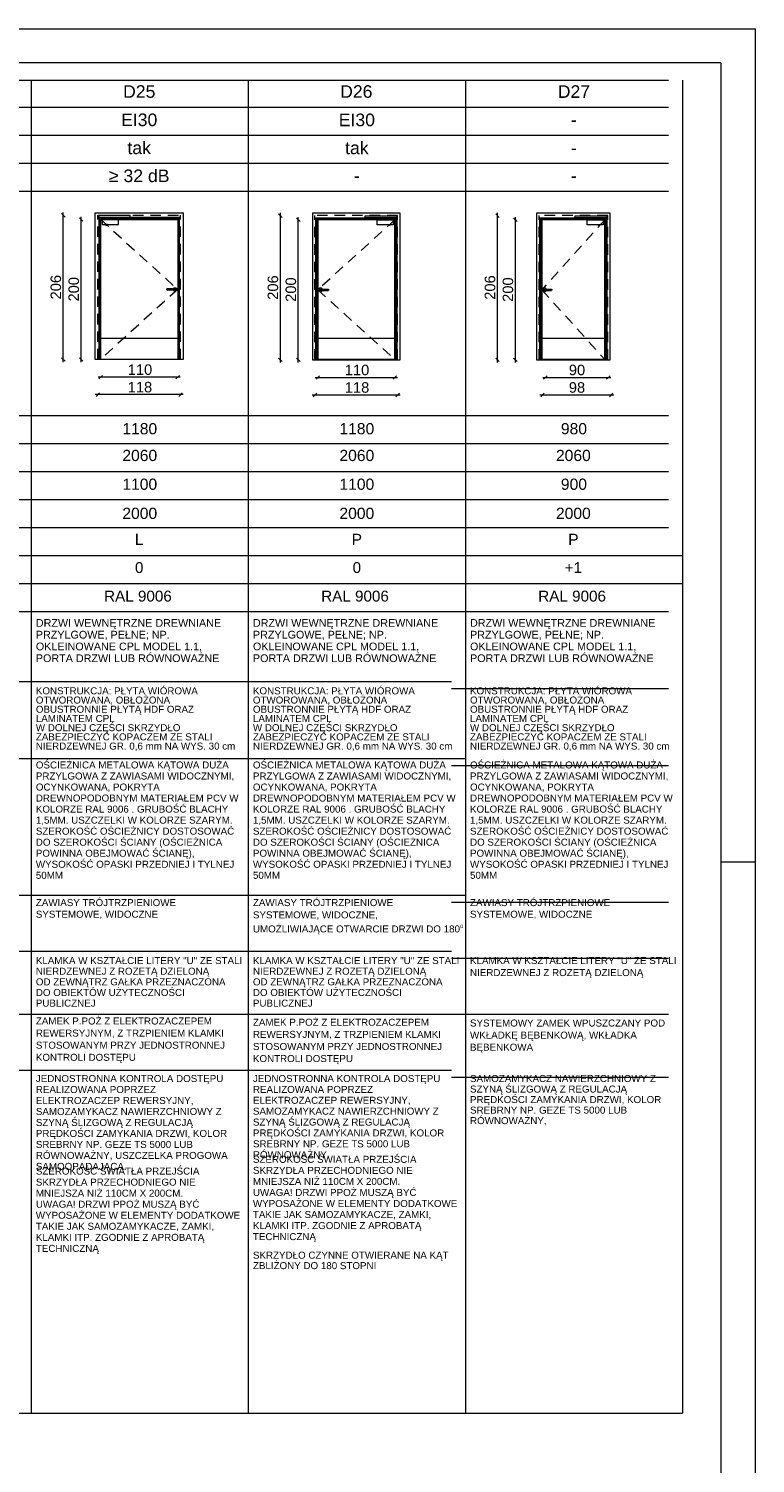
# Paper-space layout 'A-57 ZESTAWIENIE STOLARKI PROJEKTOWANEJ' of a CAD drawing. Header units: millimetres. Extents: x 0 to 900, y 0 to 1010.
# Tile 63 of 63: x 796 to 900, y 805 to 1010. Entities that reach past the tile are written whole.
import ezdxf
from ezdxf.xclip import XClip

# ---------------------------------------------------------------- set-up
doc = ezdxf.new("R2010")
doc.units = ezdxf.units.MM
doc.header["$MEASUREMENT"] = 0
doc.header["$XCLIPFRAME"] = 0
doc.linetypes.add('LINIE_3', pattern=[25, 15, -10])
doc.linetypes.add('Przer. długie kreski', pattern=[2.5, 1.5, -1])
doc.layers.add('0_Nr_pióra__1', color=7, linetype='Continuous', lineweight=20)
doc.layers.add('A_Arkusz_Nr_pióra__1', color=7, linetype='Continuous', lineweight=20)
for name, color, linetype, lineweight, true_color in [('0_Nr_pióra__30', 7, 'Continuous', 5, 0x878787), ('0_Nr_pióra__7', 7, 'Continuous', 18, 0x171717), ('0_Nr_pióra__8', 7, 'Continuous', 13, 0x4c4c4c), ('0_Nr_pióra__94', 7, 'Continuous', 5, 0x3b3b3b), ('A_Arkusz_Nr_pióra__237', 7, 'Continuous', 5, 0x343434)]:
    doc.layers.add(name, color=color, linetype=linetype, lineweight=lineweight, true_color=true_color)
doc.layers.add('A_podrys', color=7, linetype='Continuous')
doc.styles.add('STYL_AUTOMATYCZNY_1', font='arial.ttf')

# ---------------------------------------------------------------- blocks, each defined once
blk = doc.blocks.new('Rysunek_1_1', base_point=(-2089.9, -1946.74))
at = {"layer": '0_Nr_pióra__1', "color": 7, "linetype": 'Continuous', "lineweight": 20}
for p, q in [((801.18, 983.35), (801.18, 983.73)), ((832.18, 983.3), (832.18, 983.68)), ((863.18, 983.3), (863.18, 983.68)), ((801.43, 983.1), (800.93, 983.6)), ((801.18, 962.75), (801.18, 983.35)), ((803.99, 982.5), (803.49, 983)), ((803.74, 982.75), (803.74, 983.13)), ((803.74, 962.75), (803.74, 982.75)), ((832.43, 983.05), (831.93, 983.55)), ((832.18, 962.7), (832.18, 983.3)), ((834.99, 982.45), (834.49, 982.95)), ((834.74, 982.7), (834.74, 983.08)), ((834.74, 962.7), (834.74, 982.7)), ((863.43, 983.05), (862.93, 983.55)), ((863.18, 962.7), (863.18, 983.3)), ((865.99, 982.45), (865.49, 982.95)), ((865.74, 982.7), (865.74, 983.08)), ((865.74, 962.7), (865.74, 982.7)), ((800.93, 963), (801.43, 962.5)), ((801.18, 962.38), (801.18, 962.75)), ((803.49, 963), (803.99, 962.5)), ((803.74, 962.38), (803.74, 962.75)), ((831.93, 962.95), (832.43, 962.45)), ((832.18, 962.33), (832.18, 962.7)), ((834.49, 962.95), (834.99, 962.45)), ((834.74, 962.33), (834.74, 962.7)), ((862.93, 962.95), (863.43, 962.45)), ((863.18, 962.33), (863.18, 962.7)), ((865.49, 962.95), (865.99, 962.45)), ((865.74, 962.33), (865.74, 962.7)), ((806.52, 960.23), (806.14, 960.23)), ((806.77, 960.48), (806.27, 959.98)), ((817.52, 960.23), (806.52, 960.23)), ((817.27, 959.98), (817.77, 960.48)), ((817.89, 960.23), (817.52, 960.23)), ((837.14, 960.18), (837.52, 960.18)), ((837.77, 960.43), (837.27, 959.93)), ((837.52, 960.18), (848.52, 960.18)), ((848.27, 959.93), (848.77, 960.43)), ((848.52, 960.18), (848.89, 960.18)), ((869.64, 960.18), (870.02, 960.18)), ((870.27, 960.43), (869.77, 959.93)), ((870.02, 960.18), (879.02, 960.18)), ((878.77, 959.93), (879.27, 960.43)), ((879.02, 960.18), (879.39, 960.18)), ((806.12, 957.73), (805.74, 957.73)), ((806.37, 957.98), (805.87, 957.48)), ((817.92, 957.73), (806.12, 957.73)), ((817.67, 957.48), (818.17, 957.98)), ((818.29, 957.73), (817.92, 957.73)), ((836.74, 957.68), (837.12, 957.68)), ((837.37, 957.93), (836.87, 957.43)), ((837.12, 957.68), (848.92, 957.68)), ((848.67, 957.43), (849.17, 957.93)), ((848.92, 957.68), (849.29, 957.68)), ((869.24, 957.68), (869.62, 957.68)), ((869.87, 957.93), (869.37, 957.43)), ((869.62, 957.68), (879.42, 957.68)), ((879.17, 957.43), (879.67, 957.93)), ((879.42, 957.68), (879.79, 957.68))]:
    blk.add_line(p, q, dxfattribs=at)
at = {"layer": '0_Nr_pióra__30', "color": 252, "linetype": 'Continuous', "lineweight": 5, "true_color": 0x878787}
for p, q in [((805.75, 962.75), (805.75, 983.72)), ((805.75, 983.72), (818.29, 983.72)), ((818.29, 983.72), (818.29, 962.75)), ((836.75, 983.67), (836.75, 962.7)), ((849.29, 983.67), (836.75, 983.67)), ((849.29, 962.7), (849.29, 983.67)), ((868.75, 983.67), (868.75, 962.7)), ((879.29, 983.67), (868.75, 983.67)), ((879.29, 962.7), (879.29, 983.67)), ((806.25, 983.02), (806.25, 962.75)), ((817.79, 983.02), (806.25, 983.02)), ((806.37, 982.9), (806.37, 962.75)), ((817.67, 982.9), (806.37, 982.9)), ((806.52, 962.75), (806.52, 982.75)), ((806.52, 982.75), (817.52, 982.75)), ((817.52, 982.75), (817.52, 962.75)), ((817.67, 962.75), (817.67, 982.9)), ((817.79, 962.75), (817.79, 983.02)), ((837.25, 962.7), (837.25, 982.97)), ((837.25, 982.97), (848.79, 982.97)), ((837.37, 962.7), (837.37, 982.85)), ((837.37, 982.85), (848.67, 982.85)), ((837.52, 982.7), (837.52, 962.7)), ((848.52, 982.7), (837.52, 982.7)), ((848.52, 962.7), (848.52, 982.7)), ((848.67, 982.85), (848.67, 962.7)), ((848.79, 982.97), (848.79, 962.7)), ((869.25, 962.7), (869.25, 982.97)), ((869.25, 982.97), (878.79, 982.97)), ((869.37, 962.7), (869.37, 982.85)), ((869.37, 982.85), (878.67, 982.85)), ((869.52, 982.7), (869.52, 962.7)), ((878.52, 982.7), (869.52, 982.7)), ((878.52, 962.7), (878.52, 982.7)), ((878.67, 982.85), (878.67, 962.7)), ((878.79, 982.97), (878.79, 962.7)), ((815.96, 972.82), (815.94, 972.75)), ((815.94, 972.75), (815.96, 972.68)), ((815.98, 972.82), (815.95, 972.75)), ((815.95, 972.75), (815.98, 972.68)), ((816.04, 972.85), (815.96, 972.82)), ((815.96, 972.68), (816.04, 972.65)), ((816.03, 972.82), (816.01, 972.75)), ((816.01, 972.75), (816.03, 972.68)), ((817.14, 972.85), (816.04, 972.85)), ((817.14, 972.65), (816.04, 972.65)), ((816.1, 972.82), (816.09, 972.75)), ((816.09, 972.75), (816.1, 972.68)), ((816.89, 972.85), (816.9, 972.89)), ((816.9, 972.62), (816.89, 972.65)), ((816.9, 972.89), (817, 972.98)), ((817, 972.52), (816.9, 972.62)), ((817, 972.98), (817.14, 973.02)), ((817.14, 972.48), (817, 972.52)), ((817.07, 972.82), (817.08, 972.75)), ((817.08, 972.75), (817.07, 972.68)), ((817.14, 973.02), (817.27, 972.98)), ((817.14, 972.85), (817.21, 972.82)), ((817.14, 972.82), (817.16, 972.75)), ((817.16, 972.75), (817.14, 972.68)), ((817.21, 972.68), (817.14, 972.65)), ((817.27, 972.52), (817.14, 972.48)), ((817.19, 972.82), (817.22, 972.75)), ((817.22, 972.75), (817.19, 972.68)), ((817.21, 972.82), (817.24, 972.75)), ((817.24, 972.75), (817.21, 972.68)), ((817.27, 972.98), (817.37, 972.89)), ((817.37, 972.62), (817.27, 972.52)), ((817.37, 972.89), (817.41, 972.75)), ((817.41, 972.75), (817.37, 972.62)), ((837.66, 972.84), (837.63, 972.7)), ((837.63, 972.7), (837.66, 972.57)), ((837.76, 972.93), (837.66, 972.84)), ((837.66, 972.57), (837.76, 972.47)), ((837.9, 972.97), (837.76, 972.93)), ((837.76, 972.47), (837.9, 972.43)), ((837.82, 972.77), (837.8, 972.7)), ((837.8, 972.7), (837.82, 972.63)), ((837.84, 972.77), (837.81, 972.7)), ((837.81, 972.7), (837.84, 972.63)), ((837.9, 972.8), (837.82, 972.77)), ((837.82, 972.63), (837.9, 972.6)), ((837.89, 972.77), (837.87, 972.7)), ((837.87, 972.7), (837.89, 972.63)), ((838.03, 972.93), (837.9, 972.97)), ((837.9, 972.8), (839, 972.8)), ((837.9, 972.6), (839, 972.6)), ((837.9, 972.43), (838.03, 972.47)), ((837.96, 972.77), (837.95, 972.7)), ((837.95, 972.7), (837.96, 972.63)), ((838.13, 972.84), (838.03, 972.93)), ((838.03, 972.47), (838.13, 972.57)), ((838.14, 972.8), (838.13, 972.84)), ((838.13, 972.57), (838.14, 972.6)), ((838.93, 972.77), (838.94, 972.7)), ((838.94, 972.7), (838.93, 972.63)), ((839, 972.8), (839.07, 972.77)), ((839, 972.77), (839.02, 972.7)), ((839.02, 972.7), (839, 972.63)), ((839.07, 972.63), (839, 972.6)), ((839.05, 972.77), (839.08, 972.7)), ((839.08, 972.7), (839.05, 972.63)), ((839.07, 972.77), (839.1, 972.7)), ((839.1, 972.7), (839.07, 972.63)), ((869.66, 972.84), (869.63, 972.7)), ((869.63, 972.7), (869.66, 972.57)), ((869.76, 972.93), (869.66, 972.84)), ((869.66, 972.57), (869.76, 972.47)), ((869.9, 972.97), (869.76, 972.93)), ((869.76, 972.47), (869.9, 972.43)), ((869.82, 972.77), (869.8, 972.7)), ((869.8, 972.7), (869.82, 972.63)), ((869.84, 972.77), (869.81, 972.7)), ((869.81, 972.7), (869.84, 972.63)), ((869.9, 972.8), (869.82, 972.77)), ((869.82, 972.63), (869.9, 972.6)), ((869.89, 972.77), (869.87, 972.7)), ((869.87, 972.7), (869.89, 972.63)), ((870.03, 972.93), (869.9, 972.97)), ((869.9, 972.8), (870.9, 972.8)), ((869.9, 972.6), (870.9, 972.6)), ((869.9, 972.43), (870.03, 972.47)), ((869.96, 972.77), (869.95, 972.7)), ((869.95, 972.7), (869.96, 972.63)), ((870, 972.8), (870.07, 972.77)), ((870, 972.77), (870.02, 972.7)), ((870.02, 972.7), (870, 972.63)), ((870.07, 972.63), (870, 972.6)), ((870.13, 972.84), (870.03, 972.93)), ((870.03, 972.47), (870.13, 972.57)), ((870.05, 972.77), (870.08, 972.7)), ((870.08, 972.7), (870.05, 972.63)), ((870.07, 972.77), (870.1, 972.7)), ((870.1, 972.7), (870.07, 972.63)), ((870.14, 972.8), (870.13, 972.84)), ((870.13, 972.57), (870.14, 972.6)), ((870.93, 972.77), (870.94, 972.7)), ((870.94, 972.7), (870.93, 972.63)), ((806.52, 965.8), (817.52, 965.8)), ((848.52, 965.75), (837.52, 965.75)), ((878.52, 965.75), (869.52, 965.75)), ((818.29, 962.75), (805.75, 962.75)), ((806.52, 962.8), (817.52, 962.8)), ((836.75, 962.7), (849.29, 962.7)), ((848.52, 962.75), (837.52, 962.75)), ((868.75, 962.7), (879.29, 962.7)), ((878.52, 962.75), (869.52, 962.75))]:
    blk.add_line(p, q, dxfattribs=at)
at = {"layer": '0_Nr_pióra__30', "color": 252, "linetype": 'Przer. długie kreski', "lineweight": 5, "true_color": 0x878787}
for p, q in [((806.12, 962.75), (806.12, 983.35)), ((806.12, 983.35), (817.92, 983.35)), ((806.52, 982.75), (817.52, 972.75)), ((817.92, 962.75), (817.92, 983.35)), ((837.12, 962.7), (837.12, 983.3)), ((848.92, 983.3), (837.12, 983.3)), ((848.52, 982.7), (837.52, 972.7)), ((848.92, 962.7), (848.92, 983.3)), ((869.12, 962.7), (869.12, 983.3)), ((878.92, 983.3), (869.12, 983.3)), ((878.52, 982.7), (869.52, 972.7)), ((878.92, 962.7), (878.92, 983.3)), ((817.52, 972.75), (806.52, 962.8)), ((837.52, 972.7), (848.52, 962.75)), ((869.52, 972.7), (878.52, 962.75))]:
    blk.add_line(p, q, dxfattribs=at)
at = {"layer": '0_Nr_pióra__8', "color": 251, "linetype": 'LINIE_3', "lineweight": 13, "true_color": 0x4c4c4c, "flags": 128}
for points in [[(810.75, 983.02), (810.75, 983.32), (806.25, 983.32), (806.25, 983.02)], [(809.05, 982.75), (806.74, 982.75), (806.74, 982.03), (809.05, 982.03)], [(807.34, 982.77), (807.34, 982.96), (810.15, 982.96), (810.15, 983), (810.26, 983), (810.26, 982.86), (807.43, 982.86), (807.43, 982.77)], [(807.43, 982.77), (807.35, 982.77), (807.35, 982.75), (807.43, 982.75)], [(810.16, 983), (810.25, 983), (810.25, 983.02), (810.16, 983.02)], [(844.29, 982.97), (844.29, 983.27), (848.79, 983.27), (848.79, 982.97)], [(847.69, 982.72), (847.69, 982.91), (844.88, 982.91), (844.88, 982.95), (844.77, 982.95), (844.77, 982.81), (847.6, 982.81), (847.6, 982.72)], [(844.87, 982.95), (844.78, 982.95), (844.78, 982.97), (844.87, 982.97)], [(845.98, 982.7), (848.29, 982.7), (848.29, 981.98), (845.98, 981.98)], [(847.6, 982.72), (847.68, 982.72), (847.68, 982.7), (847.6, 982.7)], [(874.29, 982.97), (874.29, 983.27), (878.79, 983.27), (878.79, 982.97)], [(877.69, 982.72), (877.69, 982.91), (874.88, 982.91), (874.88, 982.95), (874.77, 982.95), (874.77, 982.81), (877.6, 982.81), (877.6, 982.72)], [(874.87, 982.95), (874.78, 982.95), (874.78, 982.97), (874.87, 982.97)], [(875.98, 982.7), (878.29, 982.7), (878.29, 981.98), (875.98, 981.98)], [(877.6, 982.72), (877.68, 982.72), (877.68, 982.7), (877.6, 982.7)]]:
    blk.add_lwpolyline(points, close=True, dxfattribs=at)
for points in [[(807.49, 982.03), (807.22, 982.03), (807.22, 982, 0.458316), (807.49, 982)], [(847.54, 981.98), (847.81, 981.98), (847.81, 981.95, -0.458316), (847.54, 981.95)], [(877.54, 981.98), (877.81, 981.98), (877.81, 981.95, -0.458316), (877.54, 981.95)]]:
    blk.add_lwpolyline(points, format="xyb", close=True, dxfattribs=at)
at = {"layer": '0_Nr_pióra__94', "color": 250, "linetype": 'Continuous', "lineweight": 5, "true_color": 0x3b3b3b}
for p, q in [((31.27, 1002.64), (887.6, 1002.64)), ((796.6, 1002.64), (796.6, 812.25)), ((827.6, 1002.64), (827.6, 812.25)), ((858.6, 1002.64), (858.6, 812.25)), ((889.6, 1002.64), (889.6, 812.25)), ((887.6, 998.75), (35.27, 998.75)), ((887.6, 994.75), (35.27, 994.75)), ((887.6, 990.75), (35.27, 990.75)), ((887.6, 986.75), (35.27, 986.75)), ((35.27, 954.75), (887.6, 954.75)), ((49.45, 950.75), (887.6, 950.75)), ((35.27, 946.75), (887.6, 946.75)), ((49.45, 942.75), (887.6, 942.75)), ((35.27, 938.75), (887.6, 938.75)), ((35.27, 934.75), (889.6, 934.75)), ((35.27, 930.75), (887.6, 930.75)), ((887.6, 930.75), (889.6, 930.75)), ((35.27, 926.75), (887.6, 926.75)), ((35.27, 916.75), (856.6, 916.75)), ((856.6, 915.75), (887.6, 915.75)), ((300.6, 905.75), (858.6, 905.75)), ((856.6, 904.75), (887.6, 904.75)), ((300.6, 886.25), (858.6, 886.25)), ((856.6, 885.25), (887.6, 885.25)), ((35.27, 878.25), (856.6, 878.25)), ((856.6, 877.25), (887.6, 877.25)), ((35.27, 869.25), (887.6, 869.25)), ((35.27, 861.25), (856.6, 861.25)), ((856.6, 860.25), (887.6, 860.25)), ((31.27, 812.25), (889.6, 812.25))]:
    blk.add_line(p, q, dxfattribs=at)
at = {"layer": '0_Nr_pióra__1', "color": 7, "linetype": 'Continuous', "lineweight": 20, "char_height": 1.5, "width": 3.4323, "attachment_point": 7, "rotation": 90, "style": 'STYL_AUTOMATYCZNY_1'}
for s, insert in [('\\A1;{\\pql;\\fArial|b0|i0|c238|p0;\\W1.000000;206}', (800.88, 971.33)), ('\\A1;{\\pql;\\fArial|b0|i0|c238|p0;\\W1.000000;200}', (803.44, 971.03)), ('\\A1;{\\pql;\\fArial|b0|i0|c238|p0;\\W1.000000;206}', (831.88, 971.28)), ('\\A1;{\\pql;\\fArial|b0|i0|c238|p0;\\W1.000000;200}', (834.44, 970.98)), ('\\A1;{\\pql;\\fArial|b0|i0|c238|p0;\\W1.000000;206}', (862.88, 971.28)), ('\\A1;{\\pql;\\fArial|b0|i0|c238|p0;\\W1.000000;200}', (865.44, 970.98))]:
    blk.add_mtext(s, dxfattribs=dict(at, insert=insert))
at = {"layer": '0_Nr_pióra__1', "color": 7, "linetype": 'Continuous', "lineweight": 20, "char_height": 1.5, "attachment_point": 7, "style": 'STYL_AUTOMATYCZNY_1'}
for s, insert, width in [('\\A1;{\\pql;\\fArial|b0|i0|c238|p0;\\W1.000000;110}', (810.38, 960.53), 3.2796), ('\\A1;{\\pql;\\fArial|b0|i0|c238|p0;\\W1.000000;110}', (841.38, 960.48), 3.2796), ('\\A1;{\\pql;\\fArial|b0|i0|c238|p0;\\W1.000000;90}', (873.37, 960.48), 2.2882), ('\\A1;{\\pql;\\fArial|b0|i0|c238|p0;\\W1.000000;118}', (810.38, 958.03), 3.2796), ('\\A1;{\\pql;\\fArial|b0|i0|c238|p0;\\W1.000000;118}', (841.38, 957.98), 3.2796), ('\\A1;{\\pql;\\fArial|b0|i0|c238|p0;\\W1.000000;98}', (873.37, 957.98), 2.2882)]:
    blk.add_mtext(s, dxfattribs=dict(at, insert=insert, width=width))
at = {"layer": '0_Nr_pióra__7', "color": 250, "linetype": 'Continuous', "lineweight": 18, "true_color": 0x171717, "attachment_point": 8, "style": 'STYL_AUTOMATYCZNY_1'}
for s, insert, char_height in [('\\A1;{\\pqc;\\fArial|b0|i0|c238|p0;\\W1.000000;D25}', (812.02, 1000.1), 1.8), ('\\A1;{\\pqc;\\fArial|b0|i0|c238|p0;\\W1.000000;D26}', (843.02, 1000.1), 1.8), ('\\A1;{\\pqc;\\fArial|b0|i0|c238|p0;\\W1.000000;D27}', (874.1, 1000.12), 1.8), ('\\A1;{\\pqc;\\fArial|b0|i0|c238|p0;\\W1.000000;EI30}', (812.02, 996.06), 1.8), ('\\A1;{\\pqc;\\fArial|b0|i0|c238|p0;\\W1.000000;EI30}', (843.1, 996.05), 1.8), ('\\A1;{\\pqc;\\fArial|b0|i0|c238|p0;\\W1.000000;-}', (874.1, 996.09), 1.8), ('\\A1;{\\pqc;\\fArial|b0|i0|c238|p0;\\W1.000000;tak}', (812.02, 992.06), 1.8), ('\\A1;{\\pqc;\\fArial|b0|i0|c238|p0;\\W1.000000;tak}', (843.1, 992.05), 1.8), ('\\A1;{\\pqc;\\fArial|b0|i0|c238|p0;\\W1.000000;-}', (874.1, 992.08), 1.8), ('\\A1;{\\pqc;\\fArial|b0|i0|c238|p0;\\W1.000000;≥ 32 dB}', (812.02, 988.06), 1.8), ('\\A1;{\\pqc;\\fArial|b0|i0|c238|p0;\\W1.000000;-}', (843.1, 988.09), 1.8), ('\\A1;{\\pqc;\\fArial|b0|i0|c238|p0;\\W1.000000;-}', (874.1, 988.09), 1.8), ('\\A1;{\\pqc;\\fArial|b0|i0|c238|p0;\\W1.000000;1180}', (812.1, 952.04), 1.6), ('\\A1;{\\pqc;\\fArial|b0|i0|c238|p0;\\W1.000000;1180}', (843.1, 952.04), 1.6), ('\\A1;{\\pqc;\\fArial|b0|i0|c238|p0;\\W1.000000;980}', (874.1, 952.04), 1.6), ('\\A1;{\\pqc;\\fArial|b0|i0|c238|p0;\\W1.000000;2060}', (812.1, 948.22), 1.6), ('\\A1;{\\pqc;\\fArial|b0|i0|c238|p0;\\W1.000000;2060}', (843.1, 948.22), 1.6), ('\\A1;{\\pqc;\\fArial|b0|i0|c238|p0;\\W1.000000;2060}', (874.02, 948.22), 1.6), ('\\A1;{\\pqc;\\fArial|b0|i0|c238|p0;\\W1.000000;1100}', (812.1, 944.11), 1.6), ('\\A1;{\\pqc;\\fArial|b0|i0|c238|p0;\\W1.000000;1100}', (843.1, 944.11), 1.6), ('\\A1;{\\pqc;\\fArial|b0|i0|c238|p0;\\W1.000000;900}', (874.1, 944.11), 1.6), ('\\A1;{\\pqc;\\fArial|b0|i0|c238|p0;\\W1.000000;2000}', (812.1, 939.95), 1.6), ('\\A1;{\\pqc;\\fArial|b0|i0|c238|p0;\\W1.000000;2000}', (843.1, 939.95), 1.6), ('\\A1;{\\pqc;\\fArial|b0|i0|c238|p0;\\W1.000000;2000}', (874.02, 939.95), 1.6), ('\\A1;{\\pqc;\\fArial|b0|i0|c238|p0;\\W1.000000;L}', (812.02, 936.25), 1.6), ('\\A1;{\\pqc;\\fArial|b0|i0|c238|p0;\\W1.000000;P}', (843.1, 936.25), 1.6), ('\\A1;{\\pqc;\\fArial|b0|i0|c238|p0;\\W1.000000;P}', (874.02, 936.25), 1.6), ('\\A1;{\\pqc;\\fArial|b0|i0|c238|p0;\\W1.000000;0}', (812.02, 932.23), 1.5567), ('\\A1;{\\pqc;\\fArial|b0|i0|c238|p0;\\W1.000000;0}', (843.1, 932.23), 1.5567), ('\\A1;{\\pqc;\\fArial|b0|i0|c238|p0;\\W1.000000;+1}', (874.02, 932.25), 1.5567), ('\\A1;{\\pqc;\\fArial|b0|i0|c238|p0;\\W1.000000;RAL 9006}', (811.84, 928.15), 1.5567), ('\\A1;{\\pqc;\\fArial|b0|i0|c238|p0;\\W1.000000;RAL 9006}', (842.84, 928.15), 1.5567), ('\\A1;{\\pqc;\\fArial|b0|i0|c238|p0;\\W1.000000;RAL 9006}', (873.84, 928.15), 1.5567)]:
    blk.add_mtext(s, dxfattribs=dict(at, insert=insert, char_height=char_height))
at = {"layer": '0_Nr_pióra__7', "color": 250, "linetype": 'Continuous', "lineweight": 18, "true_color": 0x171717, "width": 29.4591, "attachment_point": 1, "style": 'STYL_AUTOMATYCZNY_1'}
for s, insert, char_height, line_spacing_factor in [('\\A1;{\\pql;\\fArial|b0|i0|c238|p0;\\W1.000000;DRZWI WEWNĘTRZNE DREWNIANE \\fArial|b0|i0|c238|p0;\\W1.000000;PRZYLGOWE, PEŁNE; NP. OKLEINOWANE \\fArial|b0|i0|c238|p0;\\W1.000000;CPL MODEL 1.1,  PORTA DRZWI LUB \\fArial|b0|i0|c238|p0;\\W1.000000;RÓWNOWAŻNE}', (797.26, 925.67), 1.1, 0.916119), ('\\A1;{\\pql;\\fArial|b0|i0|c238|p0;\\W1.000000;DRZWI WEWNĘTRZNE DREWNIANE \\fArial|b0|i0|c238|p0;\\W1.000000;PRZYLGOWE, PEŁNE; NP. OKLEINOWANE \\fArial|b0|i0|c238|p0;\\W1.000000;CPL MODEL 1.1,  PORTA DRZWI LUB \\fArial|b0|i0|c238|p0;\\W1.000000;RÓWNOWAŻNE}', (828.26, 925.67), 1.1, 0.916119), ('\\A1;{\\pql;\\fArial|b0|i0|c238|p0;\\W1.000000;DRZWI WEWNĘTRZNE DREWNIANE \\fArial|b0|i0|c238|p0;\\W1.000000;PRZYLGOWE, PEŁNE; NP. OKLEINOWANE \\fArial|b0|i0|c238|p0;\\W1.000000;CPL MODEL 1.1,  PORTA DRZWI LUB \\fArial|b0|i0|c238|p0;\\W1.000000;RÓWNOWAŻNE}', (859.26, 925.67), 1.1, 0.916119), ('\\A1;{\\pql;\\fArial|b0|i0|c238|p0;\\W1.000000;KONSTRUKCJA: PŁYTA WIÓROWA OTWOROWANA, OBŁOŻONA OBUSTRONNIE PŁYTĄ HDF ORAZ LAMINATEM CPL\\P\\pql;\\fArial|b0|i0|c238|p0;\\W1.000000;W DOLNEJ CZĘŚCI SKRZYDŁO ZABEZPIECZYĆ KOPACZEM ZE STALI NIERDZEWNEJ GR. 0,6 mm NA WYS. 30 cm}', (797.26, 915.92), 1, 0.789177), ('\\A1;{\\pql;\\fArial|b0|i0|c238|p0;\\W1.000000;KONSTRUKCJA: PŁYTA WIÓROWA OTWOROWANA, OBŁOŻONA OBUSTRONNIE PŁYTĄ HDF ORAZ LAMINATEM CPL\\P\\pql;\\fArial|b0|i0|c238|p0;\\W1.000000;W DOLNEJ CZĘŚCI SKRZYDŁO ZABEZPIECZYĆ KOPACZEM ZE STALI NIERDZEWNEJ GR. 0,6 mm NA WYS. 30 cm}', (828.26, 915.92), 1, 0.789177), ('\\A1;{\\pql;\\fArial|b0|i0|c238|p0;\\W1.000000;KONSTRUKCJA: PŁYTA WIÓROWA OTWOROWANA, OBŁOŻONA OBUSTRONNIE PŁYTĄ HDF ORAZ LAMINATEM CPL\\P\\pql;\\fArial|b0|i0|c238|p0;\\W1.000000;W DOLNEJ CZĘŚCI SKRZYDŁO ZABEZPIECZYĆ KOPACZEM ZE STALI NIERDZEWNEJ GR. 0,6 mm NA WYS. 30 cm}', (859.26, 915.92), 1, 0.789177), ('\\A1;{\\pql;\\fArial|b0|i0|c238|p0;\\W1.000000;OŚCIEŻNICA METALOWA KĄTOWA DUŻA PRZYLGOWA Z ZAWIASAMI WIDOCZNYMI, OCYNKOWANA, POKRYTA DREWNOPODOBNYM MATERIAŁEM PCV W KOLORZE RAL 9006 . GRUBOŚĆ BLACHY 1,5MM. USZCZELKI W KOLORZE SZARYM. SZEROKOŚĆ OŚCIEŻNICY DOSTOSOWAĆ DO SZEROKOŚCI ŚCIANY (OŚCIEŻNICA POWINNA OBEJMOWAĆ ŚCIANĘ), WYSOKOŚĆ OPASKI PRZEDNIEJ I TYLNEJ 50MM}', (797.26, 905.33), 1, 0.945389), ('\\A1;{\\pql;\\fArial|b0|i0|c238|p0;\\W1.000000;OŚCIEŻNICA METALOWA KĄTOWA DUŻA PRZYLGOWA Z ZAWIASAMI WIDOCZNYMI, OCYNKOWANA, POKRYTA DREWNOPODOBNYM MATERIAŁEM PCV W KOLORZE RAL 9006 . GRUBOŚĆ BLACHY 1,5MM. USZCZELKI W KOLORZE SZARYM. SZEROKOŚĆ OŚCIEŻNICY DOSTOSOWAĆ DO SZEROKOŚCI ŚCIANY (OŚCIEŻNICA POWINNA OBEJMOWAĆ ŚCIANĘ), WYSOKOŚĆ OPASKI PRZEDNIEJ I TYLNEJ 50MM}', (828.26, 905.33), 1, 0.945389), ('\\A1;{\\pql;\\fArial|b0|i0|c238|p0;\\W1.000000;OŚCIEŻNICA METALOWA KĄTOWA DUŻA PRZYLGOWA Z ZAWIASAMI WIDOCZNYMI, OCYNKOWANA, POKRYTA DREWNOPODOBNYM MATERIAŁEM PCV W KOLORZE RAL 9006 . GRUBOŚĆ BLACHY 1,5MM. USZCZELKI W KOLORZE SZARYM. SZEROKOŚĆ OŚCIEŻNICY DOSTOSOWAĆ DO SZEROKOŚCI ŚCIANY (OŚCIEŻNICA POWINNA OBEJMOWAĆ ŚCIANĘ), WYSOKOŚĆ OPASKI PRZEDNIEJ I TYLNEJ 50MM}', (859.26, 905.33), 1, 0.945389), ('\\A1;{\\pql;\\fArial|b0|i0|c238|p0;\\W1.000000;ZAWIASY TRÓJTRZPIENIOWE \\fArial|b0|i0|c238|p0;\\W1.000000;SYSTEMOWE, WIDOCZNE}', (797.26, 885.67), 1, 0.996913), ('\\A1;{\\pql;\\fArial|b0|i0|c238|p0;\\W1.000000;ZAWIASY TRÓJTRZPIENIOWE SYSTEMOWE, WIDOCZNE,\\P\\pql;\\fArial|b0|i0|c238|p0;\\W1.000000;UMOŻLIWIAJĄCE OTWARCIE DRZWI DO 180\\fArial|b0|i0|c238|p0;\\H0.942857x;\\W1.000000;\\A1{\\H.66x;\\So^  ;}\\fArial|b0|i0|c238|p0;\\H1.060606x;\\W1.000000; }', (828.26, 885.67), 1, 1.054022), ('\\A1;{\\pql;\\fArial|b0|i0|c238|p0;\\W1.000000;ZAWIASY TRÓJTRZPIENIOWE \\fArial|b0|i0|c238|p0;\\W1.000000;SYSTEMOWE, WIDOCZNE}', (859.26, 885.67), 1, 0.996913), ('\\A1;{\\pql;\\fArial|b0|i0|c238|p0;\\W1.000000;KLAMKA W KSZTAŁCIE LITERY "U" ZE STALI NIERDZEWNEJ Z ROZETĄ DZIELONĄ\\P\\pql;\\fArial|b0|i0|c238|p0;\\W1.000000;OD ZEWNĄTRZ GAŁKA PRZEZNACZONA DO OBIEKTÓW UŻYTECZNOŚCI PUBLICZNEJ}', (797.26, 877.39), 1, 0.911572), ('\\A1;{\\pql;\\fArial|b0|i0|c238|p0;\\W1.000000;KLAMKA W KSZTAŁCIE LITERY "U" ZE STALI NIERDZEWNEJ Z ROZETĄ DZIELONĄ\\P\\pql;\\fArial|b0|i0|c238|p0;\\W1.000000;OD ZEWNĄTRZ GAŁKA PRZEZNACZONA DO OBIEKTÓW UŻYTECZNOŚCI PUBLICZNEJ}', (828.26, 877.39), 1, 0.911572), ('\\A1;{\\pql;\\fArial|b0|i0|c238|p0;\\W1.000000;KLAMKA W KSZTAŁCIE LITERY "U" ZE STALI NIERDZEWNEJ Z ROZETĄ DZIELONĄ}', (859.26, 877.39), 1, 1.029431), ('\\A1;{\\pql;\\fArial|b0|i0|c238|p0;\\W1.000000;ZAMEK P.POŻ Z ELEKTROZACZEPEM REWERSYJNYM, Z TRZPIENIEM KLAMKI STOSOWANYM PRZY JEDNOSTRONNEJ KONTROLI DOSTĘPU}', (797.26, 868.76), 1, 1.037351), ('\\A1;{\\pql;\\fArial|b0|i0|c238|p0;\\W1.000000;ZAMEK P.POŻ Z ELEKTROZACZEPEM REWERSYJNYM, Z TRZPIENIEM KLAMKI STOSOWANYM PRZY JEDNOSTRONNEJ KONTROLI DOSTĘPU}', (828.26, 868.58), 1, 1.037351), ('\\A1;{\\pql;\\fArial|b0|i0|c238|p0;\\W1.000000;SYSTEMOWY ZAMEK WPUSZCZANY POD \\fArial|b0|i0|c238|p0;\\W1.000000;WKŁADKĘ BĘBENKOWĄ, WKŁADKA \\fArial|b0|i0|c238|p0;\\W1.000000;BĘBENKOWA}', (859.26, 868.47), 1, 1.036129), ('\\A1;{\\pql;\\fArial|b0|i0|c238|p0;\\W1.000000;JEDNOSTRONNA KONTROLA DOSTĘPU REALIZOWANA POPRZEZ ELEKTROZACZEP REWERSYJNY, SAMOZAMYKACZ NAWIERZCHNIOWY Z SZYNĄ ŚLIZGOWĄ Z REGULACJĄ PRĘDKOŚCI ZAMYKANIA DRZWI, KOLOR SREBRNY NP. GEZE TS 5000 LUB RÓWNOWAŻNY, USZCZELKA PROGOWA SAMOOPADAJĄCA.}', (797.26, 860.54), 1, 0.940929), ('\\A1;{\\pql;\\fArial|b0|i0|c238|p0;\\W1.000000;JEDNOSTRONNA KONTROLA DOSTĘPU REALIZOWANA POPRZEZ ELEKTROZACZEP REWERSYJNY, SAMOZAMYKACZ NAWIERZCHNIOWY Z SZYNĄ ŚLIZGOWĄ Z REGULACJĄ PRĘDKOŚCI ZAMYKANIA DRZWI, KOLOR SREBRNY NP. GEZE TS 5000 LUB RÓWNOWAŻNY.}', (828.26, 860.54), 1, 0.932317), ('\\A1;{\\pql;\\fArial|b0|i0|c238|p0;\\W1.000000;SAMOZAMYKACZ NAWIERZCHNIOWY Z SZYNĄ ŚLIZGOWĄ Z REGULACJĄ PRĘDKOŚCI ZAMYKANIA DRZWI, KOLOR SREBRNY NP. GEZE TS 5000 LUB RÓWNOWAŻNY, }', (859.26, 860.54), 1, 0.901908), ('\\A1;{\\pql;\\fArial|b0|i0|c238|p0;\\W1.000000;SZEROKOŚĆ ŚWIATŁA PRZEJŚCIA SKRZYDŁA PRZECHODNIEGO NIE MNIEJSZA NIŻ 110CM X 200CM.\\P\\pql;\\fArial|b0|i0|c238|p0;\\W1.000000;UWAGA! DRZWI PPOŻ MUSZĄ BYĆ WYPOSAŻONE W ELEMENTY DODATKOWE TAKIE JAK SAMOZAMYKACZE, ZAMKI, KLAMKI ITP. ZGODNIE Z APROBATĄ TECHNICZNĄ}', (828.26, 849), 1, 0.946258), ('\\A1;{\\pql;\\fArial|b0|i0|c238|p0;\\W1.000000;SZEROKOŚĆ ŚWIATŁA PRZEJŚCIA SKRZYDŁA PRZECHODNIEGO NIE MNIEJSZA NIŻ 110CM X 200CM.\\P\\pql;\\fArial|b0|i0|c238|p0;\\W1.000000;UWAGA! DRZWI PPOŻ MUSZĄ BYĆ WYPOSAŻONE W ELEMENTY DODATKOWE TAKIE JAK SAMOZAMYKACZE, ZAMKI, KLAMKI ITP. ZGODNIE Z APROBATĄ TECHNICZNĄ}', (797.26, 847.32), 1, 0.946258), ('\\A1;{\\pql;\\fArial|b0|i0|c238|p0;\\W1.000000;SKRZYDŁO CZYNNE OTWIERANE NA KĄT ZBLIŻONY DO 180 STOPNI}', (828.26, 835.31), 1, 0.89768)]:
    blk.add_mtext(s, dxfattribs=dict(at, insert=insert, char_height=char_height, line_spacing_factor=line_spacing_factor))

psp = doc.layouts.new('A-57 ZESTAWIENIE STOLARKI PROJEKTOWANEJ')

# ---------------------------------------------------------------- linework, layer by layer
at = {"layer": 'A_Arkusz_Nr_pióra__1', "color": 7, "linetype": 'Continuous', "lineweight": 20}
for q in [(29.9, 1005.1), (895.1, 4.9)]:
    psp.add_line((895.1, 1005.1), q, dxfattribs=at)
at = {"layer": 'A_Arkusz_Nr_pióra__1', "color": 7, "linetype": 'Continuous', "lineweight": 20, "flags": 128}
psp.add_lwpolyline([(0, 1010), (900, 1010), (900, 0), (0, 0)], close=True, dxfattribs=at)
at = {"layer": 'A_Arkusz_Nr_pióra__237', "color": 250, "linetype": 'Continuous', "lineweight": 5, "true_color": 0x343434}
psp.add_line((895.1, 891), (900, 891), dxfattribs=at)

# ---------------------------------------------------------------- block references
at = {"layer": 'A_podrys', "color": 37, "linetype": 'Continuous', "lineweight": 5, "true_color": 0x656532}
ref = psp.add_blockref('Rysunek_1_1', (-2089.9, -1946.74), dxfattribs=at)
XClip(ref).set_block_clipping_path([(28.6628210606, 4.9003190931), (892.6953650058, 1005.4179299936)])

doc.saveas('drawing.dxf')
